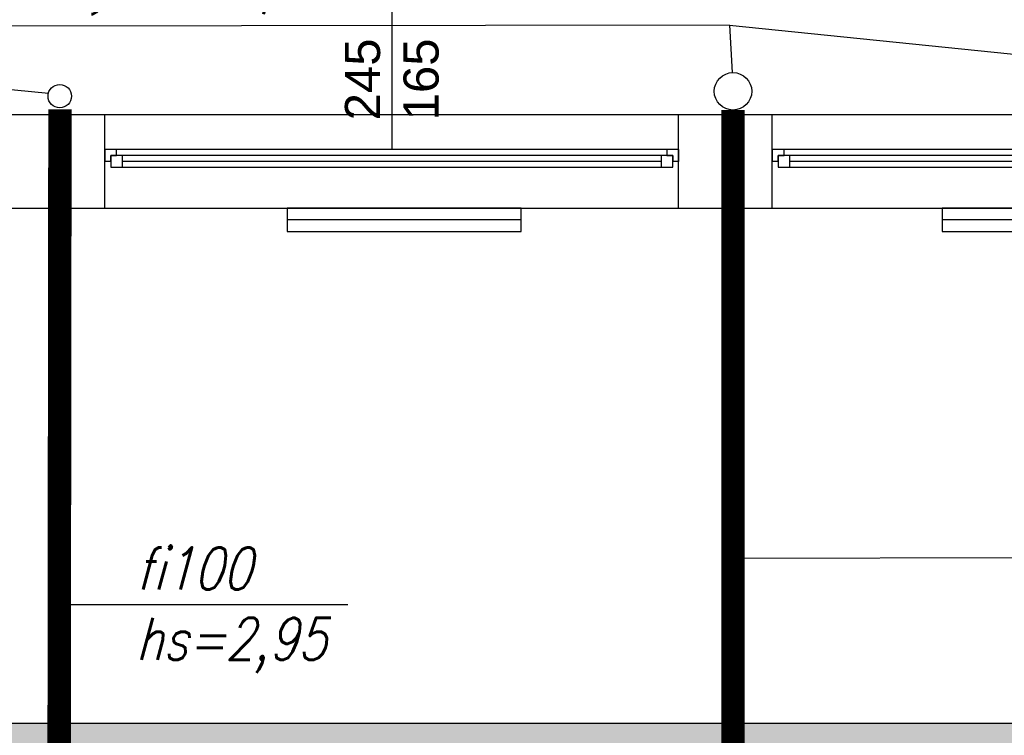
# Model space of a CAD drawing. Header units: millimetres. Extents: x 3698380 to 4312681, y 679670 to 844285.
# Tile 93 of 100: x 4198804 to 4203009, y 791075 to 794132. Entities that reach past the tile are written whole.
import ezdxf
from ezdxf.enums import TextEntityAlignment as Align

# ---------------------------------------------------------------- set-up
doc = ezdxf.new("R2010")
doc.units = ezdxf.units.MM
doc.header["$LTSCALE"] = 10
doc.linetypes.add('ACAD_ISO03W100', pattern=[30, 12, -18])
for name, color, linetype in [('__INST_opisy', 3, 'Continuous'), ('A_kreskowanie', 8, 'Continuous'), ('A_sc_istn', 252, 'Continuous'), ('A_sc_proj', 2, 'Continuous'), ('A_wymiary', 1, 'Continuous')]:
    doc.layers.add(name, color=color, linetype=linetype)
for name, color, linetype, lineweight in [('HVAC_cz1', 4, 'Continuous', 30), ('HVAC_opis_woda', 4, 'Continuous', 13), ('HVAC_WD_1', 24, 'Continuous', 30)]:
    doc.layers.add(name, color=color, linetype=linetype, lineweight=lineweight)
doc.styles.add('OPIS1', font='ROMANS.SHX', dxfattribs={"width": 0.8})
doc.styles.add('ROMANS', font='romans.shx', dxfattribs={"width": 0.8, "oblique": 15})
doc.styles.get("Standard").update_dxf_attribs({"font": 'arial.ttf'})
doc.linetypes.add('TRACKS', pattern='A,0.15,[130,ltypeshp.shx,S=0.25,R=0,X=0,Y=0],0.15', length=0.3)

# ---------------------------------------------------------------- blocks, each defined once
blk = doc.blocks.new('*U462')
at = {"color": 252}
for p, q in [((-95, 20), (-100, 20)), ((-97.5, 15), (-97.5, 17.5)), ((-97.5, 17.5), (-95, 17.5)), ((-92.5, 17.5), (-97.5, 17.5)), ((-97.5, 17.5), (-97.5, 12.5)), ((-95, 17.5), (-95, 20)), ((140, 20), (-95, 20)), ((-92.5, 12.5), (-92.5, 17.5)), ((137.5, 17.5), (-92.5, 17.5)), ((142.5, 17.5), (137.5, 17.5)), ((137.5, 17.5), (137.5, 12.5)), ((145, 20), (140, 20)), ((140, 20), (140, 17.5)), ((140, 17.5), (142.5, 17.5)), ((142.5, 17.5), (142.5, 15)), ((142.5, 12.5), (142.5, 17.5)), ((-100, 15), (-97.5, 15)), ((-92.5, 15), (137.5, 15)), ((142.5, 15), (145, 15)), ((-97.5, 12.5), (-92.5, 12.5)), ((-92.5, 12.5), (137.5, 12.5)), ((-92.5, 12.5), (137.5, 12.5)), ((137.5, 12.5), (142.5, 12.5))]:
    blk.add_line(p, q, dxfattribs=at)
for points in [[(-100, 20), (-100, 15), (-97.5, 15)], [(145, 20), (145, 14.99), (142.5, 15)]]:
    blk.add_lwpolyline(points, dxfattribs=at)
blk = doc.blocks.new('*U338')
at = {"color": 252}
blk.add_lwpolyline([(75, 0), (0, 0)], dxfattribs=at)
for tag, p in [('S', (30, 5)), ('H', (30, -20))]:
    blk.add_attdef(tag, text='', height=15, dxfattribs=at).set_placement(p, align=Align.CENTER)
blk = doc.blocks.new('d')
at = {"layer": 'A_kreskowanie', "ltscale": 2}
h = blk.add_hatch(color=252, dxfattribs=at)
h.dxf.hatch_style = 1
h.paths.add_polyline_path([(3731432.76, 791007.02), (3731312.76, 791007.02), (3731312.76, 789647.02), (3731432.76, 789647.02)])
h.paths.add_polyline_path([(3732874.74, 789327.02), (3732874.74, 789347.02), (3731432.76, 789347.02), (3731432.76, 789227.02), (3732874.74, 789227.02)])
h.paths.add_polyline_path([(3732754.74, 789227.02), (3732634.74, 789227.02), (3732634.74, 789127.02), (3732754.74, 789127.02)])
h.paths.add_polyline_path([(3734281.53, 789347.02), (3733874.74, 789347.02), (3733874.74, 789227.02), (3734281.53, 789227.02)])
h.paths.add_polyline_path([(3734161.53, 791007.02), (3734041.53, 791007.02), (3734041.53, 790927.02), (3734041.53, 790357.02), (3734041.53, 789347.02), (3734161.53, 789347.02)])
h.paths.add_polyline_path([(3736381.9, 791007.02), (3736261.9, 791007.02), (3736261.9, 789347.02), (3735463.65, 789347.02), (3735314.74, 789347.02), (3735314.74, 789227.02), (3736381.9, 789227.02)])
h.paths.add_polyline_path([(3735583.65, 789227.02), (3735463.65, 789227.02), (3735463.65, 787727.02), (3735583.65, 787727.02)])
h.paths.add_polyline_path([(3732754.74, 788122.56), (3732634.74, 788122.56), (3732634.74, 787727.02), (3732754.74, 787727.02)])
h.paths.add_polyline_path([(3731432.76, 789527.02), (3731312.76, 789527.02), (3731312.76, 787727.02), (3731432.76, 787727.02)])
h.paths.add_polyline_path([(3730049.12, 787727.02), (3729235.08, 787727.02), (3729235.08, 787627.02), (3729285.08, 787627.02), (3729285.08, 787527.02, 0.0278424), (3729290.65, 787427.02), (3730049.12, 787427.02)])
h.paths.add_polyline_path([(3729285.08, 787527.02), (3729235.08, 787527.02), (3729235.08, 787427.02), (3729290.65, 787427.02, -0.0278424)], flags=17)
h.paths.add_polyline_path([(3729285.08, 787627.02), (3729235.08, 787627.02), (3729235.08, 787527.02), (3729285.08, 787527.02)], flags=17)
h.paths.add_polyline_path([(3729114.74, 784607.02), (3728714.74, 784607.02), (3728714.74, 783607.02), (3729114.74, 783607.02)])
h.paths.add_polyline_path([(3729220.66, 783607.02), (3729114.74, 783607.02), (3729114.74, 783487.02), (3729220.66, 783487.02)])
h.paths.add_polyline_path([(3729309.74, 783607.02), (3729220.66, 783607.02), (3729220.66, 783487.02), (3729309.74, 783487.02)])
h.paths.add_polyline_path([(3732204.74, 783607.02), (3730709.74, 783607.02), (3730709.74, 783487.02), (3732204.74, 783487.02)])
h.paths.add_polyline_path([(3732324.74, 783707.02), (3732204.74, 783707.02), (3732204.74, 781627.02), (3732324.74, 781627.02)])
h.paths.add_polyline_path([(3735344.74, 786027.02), (3735224.74, 786027.02), (3732324.74, 786027.02), (3732324.74, 785907.02), (3735224.74, 785907.02), (3735224.74, 781627.02), (3735344.74, 781627.02)])
h.paths.add_polyline_path([(3744114.74, 791127.02), (3735314.74, 791127.02), (3735314.74, 791007.02), (3744114.74, 791007.02)])
h.paths.add_polyline_path([(3740100.05, 791007.02), (3739980.05, 791007.02), (3739980.05, 787727.02), (3740100.05, 787727.02)])
h.paths.add_polyline_path([(3742214.74, 791007.02), (3742094.74, 791007.02), (3742094.74, 787727.02), (3742214.74, 787727.02)])
h.paths.add_polyline_path([(3727024.74, 793327.02), (3726904.74, 793327.02), (3726904.74, 789127.02), (3727024.74, 789127.02)])
at = {"layer": 'A_sc_istn', "color": 252}
for points in [[(3722514.74, 788607.02), (3722514.74, 793727.02), (3744014.74, 793727.02), (3744014.74, 797027.02)], [(3722914.74, 788607.02), (3722914.74, 793327.02), (3744414.74, 793327.02), (3744414.74, 797027.02)], [(3738304.74, 793327.02), (3738304.74, 793727.02)], [(3740754.74, 793327.02), (3740754.74, 793727.02)], [(3741154.74, 793327.02), (3741154.74, 793727.02)]]:
    blk.add_lwpolyline(points, dxfattribs=at)
for points in [[(3740082.38, 793327.02), (3739082.38, 793327.02), (3739082.38, 793227.02), (3740082.38, 793227.02)], [(3742879.75, 793327.02), (3741879.75, 793327.02), (3741879.75, 793227.02), (3742879.75, 793227.02)]]:
    blk.add_lwpolyline(points, close=True, dxfattribs=at)
at = {"layer": 'A_sc_istn', "color": 252, "linetype": 'TRACKS', "ltscale": 20}
for points in [[(3740082.38, 793277.02), (3739082.38, 793277.02)], [(3742879.75, 793277.02), (3741879.75, 793277.02)]]:
    blk.add_lwpolyline(points, dxfattribs=at)
at = {"layer": 'A_sc_proj', "color": 252, "ltscale": 2}
blk.add_lwpolyline([(3729114.74, 791127.02), (3744114.74, 791127.02)], dxfattribs=at)
at = {"layer": 'A_sc_istn', "color": 252, "linetype": 'ACAD_ISO03W100', "xscale": 10, "yscale": 10, "zscale": 10, "rotation": 90}
blk.add_blockref('*U338', (3739529.74, 793577.05), dxfattribs=at).add_auto_attribs({'S': '245', 'H': '165'})
at = {"layer": 'A_sc_istn', "color": 252, "xscale": 10, "yscale": 10, "zscale": 10}
for p in [(3739304.74, 793377.05), (3742154.74, 793377.05)]:
    blk.add_blockref('*U462', p, dxfattribs=at)

msp = doc.modelspace()

# ---------------------------------------------------------------- block references
at = {"layer": 'A_wymiary'}
msp.add_blockref('d', (460863.5, 0), dxfattribs=at)

# ---------------------------------------------------------------- next in the draw order: linework, layer by layer
at = {"layer": '__INST_opisy', "ltscale": 2}
for p, q in [((4195896.1, 794108.4), (4198927.3, 793818.9)), ((4201835.6, 794108.4), (4204519.7, 793834.4)), ((4201835.6, 794108.4), (4201846.2, 793906.2))]:
    msp.add_line(p, q, dxfattribs=at)
at = {"layer": '__INST_opisy'}
for p, q in [((4201835.6, 794108.4), (4198333.9, 794103.8)), ((4205161.8, 791837.1), (4201850.7, 791830.8)), ((4200206, 791632.9), (4198973.7, 791632.9))]:
    msp.add_line(p, q, dxfattribs=at)
at = {"layer": 'HVAC_cz1', "ltscale": 2, "const_width": 100}
msp.add_lwpolyline([(4201850.7, 790522.7), (4201850.7, 792178.3), (4201849.8, 792498.5), (4201850.3, 793746.3)], dxfattribs=at)
at = {"layer": 'HVAC_cz1', "ltscale": 2}
msp.add_circle((4201850.3, 793826.3), 80, dxfattribs=at)
at = {"layer": 'HVAC_WD_1', "ltscale": 2, "const_width": 100}
msp.add_lwpolyline([(4198972.8, 790926.6), (4198976.3, 793749.8)], dxfattribs=at)
at = {"layer": 'HVAC_WD_1', "ltscale": 2}
msp.add_circle((4198975.5, 793805.6), 50, dxfattribs=at)

# ---------------------------------------------------------------- next in the draw order: texts
at = {"layer": '__INST_opisy', "char_height": 180, "attachment_point": 1, "rotation": 359.97, "style": 'ROMANS'}
for s, insert, width in [('wyprowadzić ponad dach, odsunąć min 3m od krawędzi dachu i 10m od wyrzutni i zakończyć czerpnią dachową', (4198343.4, 794996.8), 4763.488), ('fi100\\Phs=2,95', (4199300.5, 791877.4), 2304.479)]:
    msp.add_mtext(s, dxfattribs=dict(at, insert=insert, width=width))
at = {"layer": 'HVAC_opis_woda', "color": 0, "insert": (4070550.7, 805214), "char_height": 187.5, "width": 10398.909, "attachment_point": 1, "rotation": 360, "style": 'OPIS1'}
msp.add_mtext('\\pi-562.5,l750,t750;{\\T0.85;1.^IRysunek rozpatrywać razem z projektami pozostałych branż oraz opisem technicznym \\P2.^IProwadzenie przewodów na rysunku pokazano schematycznie w celu zachowania czytelności opracowania. Dokładną trasę prowadzenia ruraży ustalić w trakcie wykonywania prac montażowych. W razie kolizji korygować na bieżąco na budowie\\P3.^IW miejscach montażu armatury na przewodach należy przewidzieć dostęp do tej armatury\\P}4.^IInstalację C.O. na parterz prowadzić w warstwach posadzkowych. W części nieobejętem opracowaniem - pod stropem w obudowie\\P5.^IDobór grzejników wykonano dla temperatury zasilania i powrotu 70/50°C\\P6.^IRury izolować zgodnie z opisem technicznym\\P7.^IInstalację C.O. należy włączyć do istenijącej instalacji na poziomie piwnicy. Należy wykonać osobny obieg i wyposażyć go w odpowienią armaturę i pompę obiegową\\P8.^INa wszystkich grzejnikach zastosować zabudowy chroniące przed oparzeniem', dxfattribs=at)

doc.saveas('drawing.dxf')
